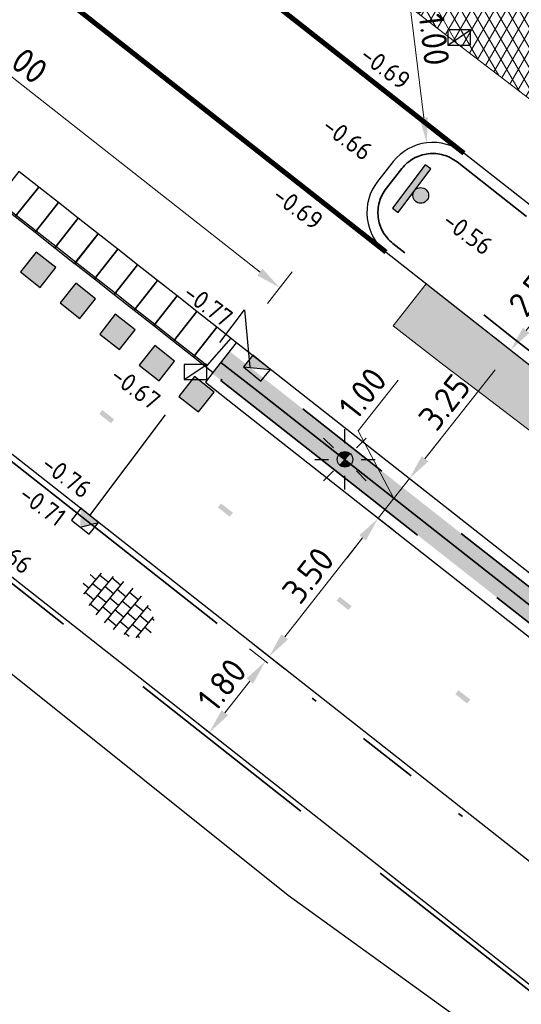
# Model space of a CAD drawing. Header units: metres. Extents: x -1 to 222837, y -2 to 853657.
# Tile 192 of 256: x 111319 to 111329, y 426518 to 426538. Entities that reach past the tile are written whole.
import ezdxf
from ezdxf.enums import TextEntityAlignment as Align

# ---------------------------------------------------------------- set-up
doc = ezdxf.new("R2010")
doc.units = ezdxf.units.M
doc.header["$XCLIPFRAME"] = 0
for name, pattern in [('1-1', [20, 10, -10]), ('RI-HWA_KOLKAANSLUITING', [4.3, 2.5, -1.8]), ('VH-AMSTELBAND', [30, 16, -4, 0, -2, 2, -2, 0, -4]), ('VH-OPSLUITBAND_100X200', [16, 8, -2, 4, -2]), ('VH-TROTTOIRBAND_130-150', [15, 5, -2, 2, -2, 2, -2])]:
    doc.linetypes.add(name, pattern=pattern)
for name, color, linetype in [('A-Maatvoering', 30, 'Continuous'), ('BORD-ZWART', 7, 'Continuous'), ('STEDIN BOVENGRONDS', 7, 'Continuous'), ('Verkeersbord', 7, 'Continuous'), ('X-REF', 7, 'Continuous')]:
    doc.layers.add(name, color=color, linetype=linetype)
for name, color, linetype, lineweight in [('A-TXT-T25', 7, 'Continuous', 25), ('B-ALG_BEstaand asfalt', 8, 'Continuous', 5), ('B-GRS-WERKGRENS', 4, 'WERKGRENS', 25), ('B-OI-RI-GWA_KOLK-S', 30, 'Continuous', 30), ('Inritband', 200, 'Continuous', 25), ('N-WE-GR-BOS-A', 42, 'Continuous', 18), ('N-WE-GR-HAAG-G', 90, 'GR-HAAG1', 35), ('N-WE-RI-HWA_KOLK-S', 150, 'Continuous', 25), ('N-WE-VH-KANTOPSLUITING_OPSLUITBAND_100X200-G VOETPAD', 150, 'VH-OPSLUITBAND_100X200', 35), ('N-WE-VH-KANTOPSLUITING_RWSBAND-G', 210, 'VH-TROTTOIRBAND_130-150', 35), ('N-WE-VH-KANTOPSLUITING_VOORKANT OB 100X200', 7, 'Continuous', 25), ('N-WE-VH-KANTOPSLUITING_VOORKANT RIJWIELPADBAND', 7, 'Continuous', 25), ('N-WE-VH-KANTOPSLUITING_VOORKANT RWS-BAND', 7, 'Continuous', 25), ('N-WE-VH-Trottoirband 150x170', 60, 'VH-AMSTELBAND', 35), ('N-WE-VH-VERHARDING_ASFALT-A', 252, 'Continuous', 18), ('N-WE-VH-VERHARDING_TEGEL-S', 7, 'Continuous', 25), ('N-WE-VW-MARKERING_DWARS-S', 7, 'Continuous', 25), ('N-WE-VW-MARKERING_LANGS-G', 7, 'Continuous', 35), ('SLD-n-wm_wegmarkering', 7, 'Continuous', 25), ('X-XX-AL-HOOGTELABEL-T25', 7, 'Continuous', 25)]:
    doc.layers.add(name, color=color, linetype=linetype, lineweight=lineweight)
doc.layers.add('N-WE-RI-HWA_KOLKAANSLUITING-G', color=7, linetype='RI-HWA_KOLKAANSLUITING', lineweight=25, true_color=0x0078f0)
doc.styles.add('NLCS-ISO', font='NLCS-ISO.ttf')
doc.styles.add('NLCS-ISO-ANNOTATIEF-T25', font='NLCS-ISO.ttf', dxfattribs={"height": 2.5})
doc.styles.add('NLCS-ISO-M1000-T25', font='NLCS-ISO.ttf')
doc.linetypes.add('GR-HAAG1', pattern='A,6,[176,NLCS.shx,S=0.125,R=0,X=0,Y=0],-2', length=8)
doc.linetypes.add('WERKGRENS', pattern='A,2.5,-1,[133,ltypeshp.shx,S=1,R=0,X=-1,Y=0],-1,2.5', length=7)
doc.dimstyles.new('NLCS-ANNOTATIEF-T25-PIJL', dxfattribs={"dimtxt": 2.5, "dimasz": 2.5, "dimexe": 2, "dimexo": 2, "dimgap": 0.7, "dimtad": 1, "dimzin": 0, "dimdsep": 46, "dimtxsty": 'NLCS-ISO-ANNOTATIEF-T25', "dimcen": 0, "dimdle": 2, "dimclrd": 256, "dimclre": 256, "dimclrt": 256, "dimadec": 5, "dimazin": 0, "dimtfac": 1, "dimtofl": 0, "dimtmove": 1, "dimatfit": 0, "dimfxl": 2, "dimfxlon": 1, "dimtfillclr": 254, "dimtolj": 1, "dimtzin": 0, "dimlwd": 18, "dimlwe": 18, "dimarcsym": 0})
picture_1 = doc.add_image_def('image1.ecw', size_in_pixel=(400001, 250001))
picture_2 = doc.add_image_def('image2.ecw', size_in_pixel=(120000, 80000))

# ---------------------------------------------------------------- blocks, each defined once
blk = doc.blocks.new('SVH-TEGEL_300X300_DUN_HALFST-SO')
for p, q in [((-1.5, -2.87), (-1.5, 2.87)), ((0, -2.97), (0, 2.97)), ((1.5, -2.87), (1.5, 2.87)), ((-4.89, 1.5), (-4.5, 1.5)), ((-4.5, -1.8), (-4.5, 1.8)), ((-3.7, 2.25), (-3, 2.25)), ((-3, -2.52), (-3, 2.52)), ((-3, 1.5), (-1.5, 1.5)), ((-1.5, 2.25), (0, 2.25)), ((0, 1.5), (1.5, 1.5)), ((1.5, 2.25), (3, 2.25)), ((3, -2.52), (3, 2.52)), ((3, 1.5), (4.5, 1.5)), ((4.5, -1.8), (4.5, 1.8)), ((-5.66, 0), (-4.5, 0)), ((-4.5, 0.75), (-3, 0.75)), ((-3, 0), (-1.5, 0)), ((-1.5, 0.75), (0, 0.75)), ((0, 0), (1.5, 0)), ((1.5, 0.75), (3, 0.75)), ((3, 0), (4.5, 0)), ((4.5, 0.75), (5.48, 0.75)), ((-4.5, -0.75), (-3, -0.75)), ((-1.5, -0.75), (0, -0.75)), ((1.5, -0.75), (3, -0.75)), ((4.5, -0.75), (5.48, -0.75)), ((-4.89, -1.5), (-4.5, -1.5)), ((-3.7, -2.25), (-3, -2.25)), ((-3, -1.5), (-1.5, -1.5)), ((-1.5, -2.25), (0, -2.25)), ((0, -1.5), (1.5, -1.5)), ((1.5, -2.25), (3, -2.25)), ((3, -1.5), (4.5, -1.5))]:
    blk.add_line(p, q)
at = {"style": 'NLCS-ISO'}
blk.add_attdef('FORMAAT', text='', height=1.8, dxfattribs=at).set_placement((-5.76, 0), align=Align.MIDDLE_RIGHT)
blk.add_attdef('KLEUR', text='', height=1.8, dxfattribs=at).set_placement((5.58, 0), align=Align.MIDDLE_LEFT)
at = {"style": 'NLCS-ISO', "flags": 1}
blk.add_attdef('FUNCTIE', text='', height=1.8, dxfattribs=at).set_placement((0.12, -3.58), align=Align.MIDDLE_CENTER)
blk = doc.blocks.new('wiu295a')
at = {"layer": 'BORD-ZWART'}
for points in [[(0.0229, 0), (0, 0), (0, -0.1796), (0.0229, -0.1796)], [(0.0229, -0.0898, 1), (0.0752, -0.0898, 1)]]:
    blk.add_hatch(color=256, dxfattribs=at).paths.add_polyline_path(points)
blk.add_lwpolyline([(0.0229, 0), (0, 0), (0, -0.1796), (0.0229, -0.1796)], close=True, dxfattribs=at)
blk.add_circle((0.049, -0.0898), 0.0261, dxfattribs=at)
blk = doc.blocks.new('inritband zijkant')
at = {"layer": 'Inritband', "flags": 128}
blk.add_lwpolyline([(0, 0.75), (0, 0), (0.5, 0), (0.5, 0.75)], close=True, dxfattribs=at)
blk.add_lwpolyline([(0.144, 0), (0.18, 0.72), (0.5, 0.72)], dxfattribs=at)
blk = doc.blocks.new('inritband tussenstuk')
at = {"layer": 'Inritband', "flags": 128}
blk.add_lwpolyline([(0, 0.75), (0, 0), (0.5, 0), (0.5, 0.75)], close=True, dxfattribs=at)
blk.add_lwpolyline([(0, 0.72), (0.5, 0.72)], dxfattribs=at)
blk = doc.blocks.new('N-SVW-MARKERING_DWARS_OVERSTEEK_BLOKSTREEP_050')
at = {"flags": 128}
blk.add_lwpolyline([(0, -0.25), (0.5, -0.25), (0.5, 0.25), (0, 0.25)], close=True, dxfattribs=at)
blk.add_solid([(0, 0.25), (0.5, 0.25), (0, -0.25), (0.5, -0.25)])
blk = doc.blocks.new('*D325')
at = {"layer": 'A-Maatvoering', "linetype": 'Continuous', "lineweight": 18, "transparency": 16777216}
for p, q in [((111328.879, 426531.13), (111328.565, 426531.377)), ((111327.178, 426528.969), (111328.57, 426530.737)), ((111326.869, 426528.576), (111326.555, 426528.824))]:
    blk.add_line(p, q, dxfattribs=at)
at = {"layer": 'A-Maatvoering', "transparency": 16777216}
for points in [[(111328.505, 426530.788), (111328.636, 426530.685), (111328.879, 426531.13)], [(111327.113, 426529.02), (111327.244, 426528.917), (111326.869, 426528.576)]]:
    blk.add_solid(points, dxfattribs=at)
at = {"layer": 'Defpoints', "color": 0, "transparency": 16777216}
for p in [(111328.879, 426531.13), (111328.879, 426531.13), (111326.869, 426528.576)]:
    blk.add_point(p, dxfattribs=at)
at = {"layer": 'A-Maatvoering', "transparency": 16777216, "insert": (111327.568, 426530.094), "char_height": 0.5, "attachment_point": 5, "rotation": 51.7861, "style": 'NLCS-ISO-ANNOTATIEF-T25'}
blk.add_mtext('\\A1;3.25', dxfattribs=at)
blk = doc.blocks.new('*D326')
at = {"layer": 'A-Maatvoering', "linetype": 'Continuous', "lineweight": 18, "transparency": 16777216}
for p, q in [((111330.569, 426532.981), (111330.112, 426533.341)), ((111329.189, 426531.522), (111330.117, 426532.701)), ((111329.023, 426531.017), (111328.565, 426531.377))]:
    blk.add_line(p, q, dxfattribs=at)
at = {"layer": 'A-Maatvoering', "transparency": 16777216}
for points in [[(111330.051, 426532.753), (111330.182, 426532.649), (111330.426, 426533.094)], [(111329.123, 426531.574), (111329.254, 426531.471), (111328.879, 426531.13)]]:
    blk.add_solid(points, dxfattribs=at)
at = {"layer": 'Defpoints', "color": 0, "transparency": 16777216}
for p in [(111330.426, 426533.094), (111330.884, 426532.733), (111329.337, 426530.769)]:
    blk.add_point(p, dxfattribs=at)
at = {"layer": 'A-Maatvoering', "transparency": 16777216, "insert": (111329.346, 426532.353), "char_height": 0.5, "attachment_point": 5, "rotation": 51.7861, "style": 'NLCS-ISO-ANNOTATIEF-T25'}
blk.add_mtext('\\A1;2.50', dxfattribs=at)
blk = doc.blocks.new('30')
at = {"layer": 'SLD-n-wm_wegmarkering'}
blk.add_solid([(-0.15, -0.05), (-0.15, 0.05), (0.15, -0.05), (0.15, 0.05)], dxfattribs=at)
blk = doc.blocks.new('*U338')
at = {"layer": 'SLD-n-wm_wegmarkering'}
blk.add_blockref('30', (0.15, 0), dxfattribs=at)
blk = doc.blocks.new('*U339')
at = {"layer": 'SLD-n-wm_wegmarkering', "color": 0, "linetype": 'ByBlock', "lineweight": -2, "transparency": 16777216, "rotation": 321.7860623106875}
for p in [(111320.742, 426529.9), (111323.099, 426528.044), (111325.456, 426526.189), (111327.813, 426524.333)]:
    blk.add_blockref('*U338', p, dxfattribs=at)
blk = doc.blocks.new('B-SRI-KOLK_TROTTOIR-SO')
at = {"color": 0}
blk.add_line((-1.125, 0), (1.125, 1.5), dxfattribs=at)
blk.add_3dface([(-1.125, 0), (1.125, 0), (1.125, 1.5), (-1.125, 1.5)], dxfattribs=at)
blk = doc.blocks.new('N-SRI-KOLK_TROTTOIR-SO')
blk.add_hatch(color=256).paths.add_polyline_path([(1.125, 1.5), (-1.125, 1.5), (-1.125, 0)])
blk.add_line((-1.125, 0), (1.125, 1.5))
at = {"flags": 128}
blk.add_lwpolyline([(-1.125, 0), (1.125, 0), (1.125, 1.5), (-1.125, 1.5)], close=True, dxfattribs=at)
blk = doc.blocks.new('TK in rijwielpadband')
at = {"layer": 'N-WE-RI-HWA_KOLK-S'}
blk.add_hatch(color=256, dxfattribs=at).paths.add_polyline_path([(2.25, 1.5), (0, 1.5), (1.125, 0)])
blk.add_line((1.125, 0), (2.25, 1.5), dxfattribs=at)
at = {"layer": 'N-WE-RI-HWA_KOLK-S', "flags": 128}
blk.add_lwpolyline([(0, 0), (2.25, 0), (2.25, 1.5), (0, 1.5)], close=True, dxfattribs=at)
blk = doc.blocks.new('*D483')
at = {"layer": 'A-Maatvoering', "linetype": 'Continuous', "lineweight": 18, "transparency": 16777216}
for p, q in [((111313.05, 426540.714), (111313.545, 426541.343)), ((111313.69, 426540.719), (111323.904, 426532.677)), ((111324.05, 426532.054), (111324.545, 426532.682))]:
    blk.add_line(p, q, dxfattribs=at)
at = {"layer": 'A-Maatvoering', "transparency": 16777216}
for points in [[(111313.742, 426540.785), (111313.639, 426540.654), (111313.297, 426541.029)], [(111323.956, 426532.743), (111323.853, 426532.612), (111324.297, 426532.368)]]:
    blk.add_solid(points, dxfattribs=at)
at = {"layer": 'Defpoints', "color": 0, "transparency": 16777216}
for p in [(111312.438, 426539.938), (111324.297, 426532.368), (111323.438, 426531.277)]:
    blk.add_point(p, dxfattribs=at)
at = {"layer": 'A-Maatvoering', "transparency": 16777216, "insert": (111319.039, 426537.005), "char_height": 0.5, "attachment_point": 5, "rotation": 321.7861, "style": 'NLCS-ISO-ANNOTATIEF-T25'}
blk.add_mtext('\\A1;14.00', dxfattribs=at)
blk = doc.blocks.new('*D562')
at = {"layer": 'A-Maatvoering', "linetype": 'Continuous', "lineweight": 18, "transparency": 16777216}
for p, q in [((111325.853, 426529.528), (111326.645, 426530.534)), ((111326.56, 426528.183), (111325.853, 426529.528)), ((111327.178, 426528.969), (111327.488, 426529.362)), ((111327.183, 426528.329), (111326.555, 426528.824)), ((111326.25, 426527.79), (111326.869, 426528.576)), ((111326.565, 426527.543), (111325.936, 426528.038)), ((111325.941, 426527.398), (111325.632, 426527.005))]:
    blk.add_line(p, q, dxfattribs=at)
at = {"layer": 'A-Maatvoering', "transparency": 16777216}
for points in [[(111327.113, 426529.02), (111327.244, 426528.917), (111326.869, 426528.576)], [(111325.876, 426527.449), (111326.006, 426527.346), (111326.25, 426527.79)]]:
    blk.add_solid(points, dxfattribs=at)
at = {"layer": 'Defpoints', "color": 0, "transparency": 16777216}
for p in [(111326.869, 426528.576), (111327.551, 426528.039), (111326.933, 426527.253)]:
    blk.add_point(p, dxfattribs=at)
at = {"layer": 'A-Maatvoering', "transparency": 16777216, "insert": (111325.942, 426530.272), "char_height": 0.5, "attachment_point": 5, "rotation": 51.7861, "style": 'NLCS-ISO-ANNOTATIEF-T25'}
blk.add_mtext('\\A1;1.00', dxfattribs=at)
blk = doc.blocks.new('*D563')
at = {"layer": 'A-Maatvoering', "linetype": 'Continuous', "lineweight": 18, "transparency": 16777216}
for p, q in [((111326.565, 426527.543), (111325.936, 426528.038)), ((111325.941, 426527.398), (111324.395, 426525.433)), ((111324.399, 426524.793), (111323.771, 426525.288))]:
    blk.add_line(p, q, dxfattribs=at)
at = {"layer": 'A-Maatvoering', "transparency": 16777216}
for points in [[(111325.876, 426527.449), (111326.006, 426527.346), (111326.25, 426527.79)], [(111324.329, 426525.485), (111324.46, 426525.382), (111324.085, 426525.04)]]:
    blk.add_solid(points, dxfattribs=at)
at = {"layer": 'Defpoints', "color": 0, "transparency": 16777216}
for p in [(111327.552, 426526.765), (111324.085, 426525.04), (111325.387, 426524.015)]:
    blk.add_point(p, dxfattribs=at)
at = {"layer": 'A-Maatvoering', "transparency": 16777216, "insert": (111324.861, 426526.657), "char_height": 0.5, "attachment_point": 5, "rotation": 51.7861, "style": 'NLCS-ISO-ANNOTATIEF-T25'}
blk.add_mtext('\\A1;3.50', dxfattribs=at)
blk = doc.blocks.new('*D564')
at = {"layer": 'A-Maatvoering', "linetype": 'Continuous', "lineweight": 18, "transparency": 16777216}
for p, q in [((111324.058, 426524.909), (111323.697, 426525.194)), ((111323.702, 426524.553), (111323.207, 426523.925)), ((111322.944, 426523.495), (111322.583, 426523.779))]:
    blk.add_line(p, q, dxfattribs=at)
at = {"layer": 'A-Maatvoering', "transparency": 16777216}
for points in [[(111323.636, 426524.605), (111323.767, 426524.502), (111324.011, 426524.946)], [(111323.141, 426523.976), (111323.272, 426523.873), (111322.898, 426523.532)]]:
    blk.add_solid(points, dxfattribs=at)
at = {"layer": 'Defpoints', "color": 0, "transparency": 16777216}
for p in [(111324.372, 426524.662), (111322.898, 426523.532), (111323.259, 426523.248)]:
    blk.add_point(p, dxfattribs=at)
at = {"layer": 'A-Maatvoering', "transparency": 16777216, "insert": (111323.148, 426524.48), "char_height": 0.5, "attachment_point": 5, "rotation": 51.7861, "style": 'NLCS-ISO-ANNOTATIEF-T25'}
blk.add_mtext('\\A1;1.80', dxfattribs=at)
blk = doc.blocks.new('*D1826')
at = {"layer": 'A-TXT-T25', "linetype": 'Continuous', "lineweight": 18, "transparency": 16777216}
blk.add_line((111326.849, 426538.283), (111327.155, 426535.744), dxfattribs=at)
at = {"layer": 'A-TXT-T25', "transparency": 16777216}
blk.add_solid([(111327.238, 426535.754), (111327.072, 426535.734), (111327.215, 426535.248)], dxfattribs=at)
at = {"layer": 'Defpoints', "color": 0, "transparency": 16777216}
for p in [(111327.215, 426535.248), (111327.335, 426534.255)]:
    blk.add_point(p, dxfattribs=at)
at = {"layer": 'A-TXT-T25', "transparency": 16777216, "insert": (111327.337, 426537.496), "char_height": 0.5, "attachment_point": 5, "rotation": 276.8749, "style": 'NLCS-ISO-ANNOTATIEF-T25'}
blk.add_mtext('\\A1;R1.00', dxfattribs=at)
blk = doc.blocks.new('Lichtmast hergebruik')
h = blk.add_hatch(color=256)
h.dxf.hatch_style = 1
h.paths.add_polyline_path([(-0.583, 0.503), (0, 0), (0.503, 0.583, 0.414214)])
h = blk.add_hatch(color=256)
h.dxf.hatch_style = 1
h.paths.add_polyline_path([(0.583, -0.503), (0, 0), (-0.503, -0.583, 0.414214)])
for p, q in [((0, 1.625), (0, 3)), ((-2.121, 2.121), (-1.149, 1.149)), ((1.149, 1.149), (2.121, 2.121)), ((-3, 0), (-1.625, 0)), ((1.625, 0), (3, 0)), ((-2.121, -2.121), (-1.149, -1.149)), ((0, -3), (0, -1.625)), ((1.149, -1.149), (2.121, -2.121))]:
    blk.add_line(p, q)
at = {"flags": 128}
for points in [[(-0.583, 0.503), (0.583, -0.503)], [(-0.503, -0.583), (0.503, 0.583)]]:
    blk.add_lwpolyline(points, dxfattribs=at)
blk.add_circle((0, 0), 0.77)
at = {"style": 'NLCS-ISO'}
blk.add_attdef('TYPE', text='', height=1.8, dxfattribs=at).set_placement((0, 3), align=Align.BOTTOM_CENTER)

msp = doc.modelspace()

# ---------------------------------------------------------------- hatches: boundary and pattern name
at = {"layer": 'N-WE-GR-BOS-A', "transparency": 33554559}
h = msp.add_hatch(dxfattribs=at)
h.set_pattern_fill('AGR-BOSPLANTSOEN', color=102, scale=0.2, style=0, pattern_type=2)
h.set_pattern_definition([(0, (-0.75, 0), (0.2, 0.2), [0.24, -0.16]), (90, (-0.63, -0.08), (-0.8, 5e-17), [0.16, -0.24]), (90, (-0.43, 0.12), (-0.8, 5e-17), [0.16, -0.24]), (90, (-0.23, -0.04), (-0.8, 5e-17), [0.08, -0.32]), (90, (-0.03, 0.16), (-0.8, 5e-17), [0.08, -0.32])])
h.paths.add_polyline_path([(111360.267, 426496.917), (111359.9163, 426497.5913), (111359.7179, 426498.3249), (111359.681, 426499.084), (111359.8049, 426499.8252), (111360.0828, 426500.5234), (111360.5135, 426501.1641), (111360.698, 426500.97), (111360.9151, 426500.7252), (111361.1248, 426500.4742), (111361.327, 426500.217), (111361.8006, 426499.5457), (111362.223, 426498.841), (111362.592, 426498.107), (111362.8551, 426497.5042), (111363.0978, 426496.893), (111363.32, 426496.274), (111363.4255, 426495.9551), (111363.5255, 426495.6344), (111363.6141, 426495.3322), (111362.085, 426495.697), (111361.3975, 426495.9724), (111360.7825, 426496.3852)])
edge = h.paths.add_edge_path()
edge.add_line((111339.4234, 426517.4515), (111340.515, 426516.623))
edge.add_line((111340.515, 426516.623), (111347.326, 426511.477))
edge.add_line((111347.326, 426511.477), (111354.468, 426506.117))
edge.add_line((111354.468, 426506.117), (111355.288, 426505.488))
edge.add_line((111355.288, 426505.488), (111355.3164, 426505.4647))
edge.add_line((111355.3164, 426505.4647), (111354.048, 426503.079))
edge.add_line((111354.048, 426503.079), (111353.0884, 426501.2955))
edge.add_line((111353.0884, 426501.2955), (111356.1333, 426497.6666))
edge.add_arc((111363.6254, 426503.9529), 9.78, 219.99877, 244.02503)
edge.add_arc((111375.0128, 426527.3265), 35.78, 244.02503, 251.72382)
edge.add_arc((111351.9416, 426493.4723), 11.8513, 359.41541, 411.70549)
edge.add_line((111359.2859, 426502.7737), (111336.0496, 426521.068))
edge.add_line((111336.0496, 426521.068), (111324.097, 426530.4784))
edge.add_line((111324.097, 426530.4784), (111323.3021, 426531.1043))
edge.add_line((111323.3021, 426531.1043), (111322.9557, 426530.6643))
edge.add_line((111322.9557, 426530.6643), (111323.7506, 426530.0385))
edge.add_line((111323.7506, 426530.0385), (111337.0876, 426519.538))
edge.add_arc((111321.4865, 426499.7225), 25.22, 44.66613, 51.78606, ccw=False)
at = {"layer": 'N-WE-VH-VERHARDING_ASFALT-A', "transparency": 33554559}
h = msp.add_hatch(dxfattribs=at)
h.set_pattern_fill('AVH-ASFALT', color=256, style=0, pattern_type=2)
h.set_pattern_definition([(60, (107770.70876, 433861.11063), (-0.173205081, 0.1), []), (120, (107770.70876, 433861.11063), (-0.173205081, -0.1), [])])
edge = h.paths.add_edge_path()
edge.add_line((111324.3521, 426542.0123), (111322.9068, 426543.1502))
edge.add_line((111322.9068, 426543.1502), (111310.2878, 426553.0853))
edge.add_line((111310.2878, 426553.0853), (111309.5174, 426553.6919))
edge.add_line((111309.5174, 426553.6919), (111308.7214, 426552.6412))
edge.add_line((111308.7214, 426552.6412), (111308.6689, 426552.5718))
edge.add_line((111308.6689, 426552.5718), (111308.629, 426552.519))
edge.add_line((111308.629, 426552.519), (111308.5964, 426552.4634))
edge.add_line((111308.5964, 426552.4634), (111308.4519, 426552.2796))
edge.add_line((111308.4519, 426552.2796), (111308.676, 426552.111))
edge.add_line((111308.676, 426552.111), (111313.435, 426548.411))
edge.add_line((111313.435, 426548.411), (111321.725, 426541.944))
edge.add_line((111321.725, 426541.944), (111328.03, 426537.053))
edge.add_line((111328.03, 426537.053), (111331.607, 426534.323))
edge.add_line((111331.607, 426534.323), (111334.748, 426531.913))
edge.add_line((111334.748, 426531.913), (111339.945, 426528.001))
edge.add_line((111339.945, 426528.001), (111346.436, 426523.322))
edge.add_line((111346.436, 426523.322), (111352.959, 426518.66))
edge.add_line((111352.959, 426518.66), (111355.8805, 426516.559))
edge.add_line((111355.8805, 426516.559), (111358.3241, 426514.6292))
edge.add_line((111358.3241, 426514.6292), (111360.4401, 426513.1251))
edge.add_line((111360.4401, 426513.1251), (111363.0544, 426511.5307))
edge.add_line((111363.0544, 426511.5307), (111364.5367, 426510.7298))
edge.add_line((111364.5367, 426510.7298), (111366.076, 426510.045))
edge.add_line((111366.076, 426510.045), (111367.8349, 426509.4273))
edge.add_line((111367.8349, 426509.4273), (111369.6399, 426508.9612))
edge.add_line((111369.6399, 426508.9612), (111369.964, 426508.89))
edge.add_line((111369.964, 426508.89), (111371.9185, 426508.6085))
edge.add_line((111371.9185, 426508.6085), (111373.8923, 426508.5499))
edge.add_line((111373.8923, 426508.5499), (111375.86, 426508.715))
edge.add_line((111375.86, 426508.715), (111377.4798, 426509.0405))
edge.add_line((111377.4798, 426509.0405), (111378.1625, 426509.2465))
edge.add_line((111378.1625, 426509.2465), (111379.0933, 426509.4576))
edge.add_line((111379.0933, 426509.4576), (111380.6089, 426509.9349))
edge.add_line((111380.6089, 426509.9349), (111381.4967, 426510.297))
edge.add_line((111381.4967, 426510.297), (111382.4864, 426510.7797))
edge.add_line((111382.4864, 426510.7797), (111384.1181, 426511.7707))
edge.add_line((111384.1181, 426511.7707), (111383.9658, 426512.2879))
edge.add_arc((111375.2015, 426524.4611), 15, 298.03415, 305.7529, ccw=False)
edge.add_arc((111375.2015, 426524.4611), 15, 272.52427, 298.03415, ccw=False)
edge.add_arc((111374.717, 426535.4504), 26, 231.78606, 272.52427, ccw=False)
edge.add_line((111358.6334, 426515.022), (111324.3521, 426542.0123))
h = msp.add_hatch(dxfattribs=at)
h.set_pattern_fill('AVH-ASFALT_LAAG2-D', color=256, scale=20, style=0, pattern_type=2)
h.set_pattern_definition([(45, (107770.70876, 433861.11063), (-0.282842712, 0.282842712), []), (45, (107770.94876, 433861.11063), (-0.282842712, 0.282842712), [0.2, -0.1])])
h.paths.add_polyline_path([(111362.7936, 426504.5601, 0.0776801), (111363.2354, 426504.4206), (111364.3532, 426503.8722), (111365.0337, 426505.7429), (111364.5708, 426505.9327), (111364.3722, 426505.4924, -0.425106), (111363.0159, 426505.0079, -0.0515843), (111358.1459, 426508.0876), (111328.7639, 426531.2206), (111327.2059, 426532.4471), (111326.5504, 426531.6145), (111327.524, 426530.848), (111328.373, 426530.209), (111331.516, 426527.802), (111336.324, 426524.133), (111342.485, 426519.448), (111349.327, 426514.294), (111351.7632, 426512.4764), (111357.8366, 426507.6948, 0.0515843)])

# ---------------------------------------------------------------- linework, layer by layer
at = {"layer": 'B-ALG_BEstaand asfalt', "flags": 128}
msp.add_lwpolyline([(111309.5167, 426553.6924), (111308.629, 426552.519), (111308.4519, 426552.2796), (111308.676, 426552.111), (111313.435, 426548.411), (111321.725, 426541.944), (111328.03, 426537.053), (111331.607, 426534.323), (111334.748, 426531.913), (111339.945, 426528.001)], dxfattribs=at)
at = {"layer": 'B-ALG_BEstaand asfalt'}
msp.add_lwpolyline([(111364.5708, 426505.9327), (111365.0337, 426505.7429), (111364.3532, 426503.8722), (111363.2354, 426504.4206, -0.0776801), (111362.7936, 426504.5601, -0.0515843), (111357.8366, 426507.6948), (111351.7632, 426512.4764), (111349.327, 426514.294), (111342.485, 426519.448), (111336.324, 426524.133), (111331.516, 426527.802), (111328.373, 426530.209), (111327.524, 426530.848), (111326.5504, 426531.6145), (111327.2059, 426532.4471)], format="xyb", dxfattribs=at)
at = {"layer": 'B-GRS-WERKGRENS', "flags": 128}
msp.add_lwpolyline([(110696.0424, 426984.6552), (110683.8611, 426993.0575), (110681.5434, 426989.648), (110647.8047, 426943.6556), (110640.0829, 426933.4366), (110631.1128, 426920.9005, 0.1052077), (110625.3199, 426903.2705), (110623.1195, 426903.1135), (110622.8302, 426899.1404), (110622.8257, 426889.069), (110624.314, 426881.9131), (110619.9478, 426879.8593), (110610.3848, 426873.2075), (110605.3942, 426863.2003), (110609.4478, 426861.4866), (110615.1856, 426858.5041), (110624.3283, 426850.7908), (110624.9802, 426851.6022), (110633.8741, 426844.4563), (110643.0504, 426836.1435), (110655.3674, 426823.3669), (110656.8702, 426821.845), (110655.5569, 426820.1319), (110651.9971, 426815.8251), (110661.0857, 426808.031), (110673.7143, 426797.8916), (110678.9933, 426800.935), (110682.0087, 426797.6368), (110681.3441, 426795.8887), (110682.3406, 426793.9995), (110688.6092, 426792.8127), (110694.4162, 426788.3905), (110707.3498, 426779.7534), (110715.9972, 426773.9651), (110732.7151, 426767.339), (110745.7247, 426763.2028), (110771.1914, 426758.373, 0.0609615), (110771.6742, 426758.3185), (110776.6174, 426758.3652, 0.2032449), (110778.0492, 426758.9882), (110779.3918, 426760.4028), (110780.9873, 426760.4434), (110817.1705, 426756.6066), (110816.6589, 426751.3461), (110815.9469, 426746.519), (110856.8361, 426742.5539), (110868.464, 426743.0015), (110903.6966, 426739.1644), (110904.3848, 426743.7349), (110908.755, 426743.0671), (110933.5332, 426740.8075), (110948.0408, 426738.8473), (110947.4256, 426740.8728), (110946.1413, 426744.2355), (110945.7955, 426745.6803), (110945.6322, 426748.1471), (110946.284, 426749.2657), (110950.55, 426751.1074), (110955.1425, 426754.8833), (110957.03, 426770.6443, -0.1858071), (110962.3439, 426783.753), (110989.6664, 426800.1273), (111094.2752, 426788.8928), (111096.9393, 426786.2536), (111113.387, 426770.3931), (111118.0944, 426765.9923), (111122.4936, 426760.6996), (111125.9314, 426762.8446), (111132.5526, 426748.3003), (111130.756, 426746.1019), (111135.8274, 426730.5828), (111138.6736, 426726.3465), (111145.5036, 426725.3036), (111154.9471, 426706.8249), (111165.7603, 426690.152), (111168.851, 426684.8194, -0.4623624), (111168.5963, 426684.1014), (111167.0071, 426683.4965, 0.420484), (111166.7216, 426682.8413), (111168.1987, 426679.1971, 0.4081062), (111168.8402, 426678.9177), (111171.0563, 426679.7624, -0.3865109), (111171.6824, 426679.5171), (111181.5181, 426659.6501, -0.0508334), (111182.4436, 426652.4704), (111182.0314, 426643.923, 0.1424738), (111183.8712, 426635.0932), (111183.4465, 426634.9245, 0.4355486), (111183.181, 426634.2421), (111186.4656, 426627.4501, 0.391009), (111187.0968, 426627.2017), (111187.7695, 426627.4631, -0.6217047), (111188.6778, 426626.8695), (111191.3536, 426623.2086), (111193.4941, 426621.7053, 0.0312453), (111201.9852, 426616.7325), (111203.0999, 426614.7511), (111204.682, 426609.1244), (111214.9386, 426601.3343), (111217.1204, 426598.7395), (111225.8995, 426589.0359), (111234.1322, 426582.7269), (111239.4891, 426579.6722), (111245.6835, 426577.3486), (111253.4749, 426571.9169), (111263.6, 426564.0526), (111282.5854, 426548.9024), (111301.6692, 426532.7467, 0.3053725), (111302.2245, 426532.6856), (111306.0353, 426534.6841, -0.2980823), (111306.5802, 426534.6315), (111324.4609, 426520.2968), (111328.5947, 426517.3176), (111334.5617, 426512.1897), (111347.6676, 426496.9046), (111348.8032, 426495.5161), (111350.8304, 426490.6816), (111350.3674, 426489.5288), (111350.1567, 426488.113), (111358.3017, 426484.7489), (111354.8474, 426480.6644), (111368.3123, 426468.1831), (111377.3553, 426476.996, 0.1363374), (111383.9435, 426482.7516), (111385.2075, 426486.335, 0.1290898), (111392.5323, 426491.085), (111402.9598, 426500.6813), (111414.8163, 426512.1936), (111417.8476, 426515.9853), (111419.2589, 426514.9338), (111421.3759, 426518.0123), (111420.2224, 426518.9196), (111422.81, 426522.1924), (111426.863, 426530.0682, 0.0350706), (111434.8335, 426544.8206), (111439.2413, 426554.0134, -0.0523081), (111448.8827, 426568.1194, -0.040521), (111456.7487, 426576.4924, -0.0466952), (111473.4248, 426590.6198), (111485.5951, 426597.7662, -0.0126767), (111492.9285, 426600.958), (111508.0649, 426606.5204, 0.4105065), (111508.3639, 426607.1562), (111505.5678, 426615.0734, 0.4168207), (111504.9257, 426615.3769, 0.0905865), (111453.5553, 426585.3427, 0.0753554), (111438.7111, 426569.8858), (111431.5958, 426575.2906), (111449.9864, 426597.6332, -0.0167918), (111466.0879, 426610.5482, -0.0557367), (111491.1449, 426625.909), (111496.7623, 426628.282), (111500.0134, 426627.408), (111496.8382, 426635.2441, 0.4365131), (111496.1526, 426635.5043), (111483.8851, 426629.4186), (111469.1011, 426620.6492), (111459.7603, 426613.6987), (111449.6345, 426605.6254), (111441.1156, 426596.9369), (111429.1984, 426582.1603), (111431.0516, 426580.4575), (111406.3855, 426549.5491), (111397.0353, 426537.6586), (111395.2825, 426538.9636), (111392.9955, 426535.9501), (111394.7182, 426534.652), (111385.0563, 426522.0908), (111383.9989, 426523.6376), (111382.3412, 426528.1461), (111377.4375, 426522.2271), (111374.2352, 426518.6692), (111371.5931, 426517.349), (111368.7588, 426516.8835, -0.1652702), (111368.4414, 426516.9363), (111351.2649, 426526.1508), (111324.3951, 426546.666, -0.3657024), (111324.2558, 426547.2959), (111327.3573, 426553.7283), (111318.6307, 426557.5297), (111316.993, 426553.8053, -0.292044), (111316.5453, 426553.5067), (111315.0912, 426553.4777, -0.1776704), (111314.7655, 426553.5899), (111310.1408, 426557.3558), (111311.2887, 426558.5858), (111304.2587, 426562.7405), (111301.5045, 426560.4492), (111295.9509, 426564.4743), (111281.0543, 426575.6912), (111258.9288, 426592.957), (111249.3591, 426601.8548, -0.343865), (111248.8513, 426603.8594), (111251.0811, 426609.1697), (111244.5637, 426612.1342), (111243.3013, 426609.3809, -0.38751), (111240.247, 426608.7097), (111235.9586, 426611.3734), (111222.8523, 426621.7349, -0.1019607), (111210.3565, 426637.5663), (111200.0165, 426658.1073), (111201.4139, 426658.6408), (111199.3001, 426663.2598), (111197.9906, 426662.7333), (111191.4076, 426676.6319), (111174.4849, 426716.3816), (111175.4097, 426716.7231), (111171.0205, 426729.4174), (111175.0412, 426731.185), (111170.1325, 426742.3426), (111166.2238, 426740.4392, -0.410464), (111165.5682, 426740.6918), (111138.6135, 426800.3934), (111133.3697, 426808.996), (111125.2446, 426812.7715), (111122.0804, 426814.7113), (111120.4075, 426811.7274), (111112.4651, 426815.0539), (111113.977, 426818.0228), (111102.5934, 426823.5257), (111102.2145, 426825.6444), (111101.5386, 426826.104), (111098.4509, 426820.0386), (111098.1228, 426816.7559, -0.4783147), (111097.1304, 426815.9869), (111079.7528, 426814.8965), (111037.4827, 426818.9619), (111036.1483, 426820.676), (111025.3219, 426821.8651, -0.5882687), (111024.7204, 426822.5699), (111025.1154, 426826.7463), (111011.1397, 426828.3732), (111010.5098, 426823.377), (110975.0569, 426827.1641, -0.4227405), (110973.7842, 426826.145), (110972.2564, 426826.4378), (110959.5596, 426833.3734), (110958.1603, 426830.409), (110957.3954, 426829.099), (110954.2397, 426830.6759, 0.4177603), (110954.0263, 426831.7812), (110953.0451, 426832.2923), (110947.7288, 426821.8867, 0.3948319), (110948.0794, 426820.5624), (110946.5009, 426817.2404, 0.3462481), (110946.8876, 426815.8708), (110948.0794, 426815.2823), (110932.6313, 426785.3128), (110928.0532, 426787.6811), (110926.0816, 426783.9946), (110917.98, 426788.1352), (110915.9109, 426784.42), (110924.7467, 426780.0296), (110923.0733, 426776.8554, -0.3567778), (110920.2972, 426775.4672), (110916.1875, 426776.0072), (110915.9141, 426771.5714), (110913.7365, 426768.8555), (110905.8767, 426769.8295), (110900.4014, 426769.4949), (110863.1263, 426773.5086), (110863.2476, 426775.3474), (110848.047, 426776.8987), (110848.3121, 426779.5808), (110834.4844, 426781.2506), (110832.1514, 426778.2107), (110815.8574, 426780.0038), (110815.8584, 426779.1503), (110801.2397, 426780.3392), (110782.6093, 426782.222), (110759.4143, 426784.7077), (110754.5988, 426785.9779), (110742.745, 426787.1149, -0.0827147), (110722.469, 426795.3305), (110715.9744, 426799.6762), (110697.6211, 426814.5447), (110698.7305, 426815.8539), (110693.1992, 426820.2996), (110694.4011, 426821.1956), (110690.4312, 426824.4068), (110689.2759, 426823.1938), (110680.9801, 426829.6825), (110667.8024, 426840.4947), (110648.298, 426856.8491), (110644.9707, 426860.4465), (110640.9767, 426865.7977, -0.1510224), (110633.0251, 426899.4367), (110633.3008, 426902.589), (110632.0835, 426902.7381, -0.0338708), (110634.6762, 426913.6872, -0.0642324), (110643.7421, 426928.4733), (110681.0035, 426978.4881), (110692.6868, 426980.9045)], format="xyb", close=True, dxfattribs=at)
at = {"layer": 'N-WE-GR-HAAG-G', "flags": 128}
msp.add_lwpolyline([(111346.8491, 426512.209), (111323.9238, 426530.2585), (111323.1289, 426530.8843)], dxfattribs=at)
at = {"layer": 'N-WE-RI-HWA_KOLKAANSLUITING-G', "flags": 128}
msp.add_lwpolyline([(111320.5228, 426527.8451), (111323.5984, 426531.9292), (111323.6996, 426530.7914)], dxfattribs=at)
at = {"layer": 'N-WE-VH-KANTOPSLUITING_OPSLUITBAND_100X200-G VOETPAD', "flags": 128}
msp.add_lwpolyline([(111188.4312, 426629.1074), (111188.4312, 426629.1074, 0.1422239), (111194.1165, 426622.5826), (111204.8439, 426615.6842, -0.0632586), (111207.6401, 426613.3393), (111208.1672, 426612.7697, 0.0424097), (111216.5129, 426605.2046), (111219.8213, 426602.6811), (111221.3505, 426601.5148), (111221.6437, 426601.2912, -0.049389), (111228.0558, 426595.3141), (111228.7077, 426594.5735, 0.0990195), (111240.2531, 426585.7674), (111241.1397, 426585.3345, -0.0478879), (111248.3872, 426580.8919, -0.0014975), (111248.5996, 426580.731), (111250.6097, 426579.1977), (111250.7406, 426579.0979), (111251.2649, 426578.698), (111293.4173, 426546.5469), (111296.1802, 426544.4396), (111296.5217, 426544.1707), (111311.9541, 426532.0205), (111315.8559, 426528.9486), (111333.5368, 426515.0281, -0.0514772), (111336.4093, 426512.2437), (111351.7362, 426493.9771, 0.0257042), (111352.8226, 426492.8097), (111352.1266, 426489.7951), (111351.9244, 426488.7909)], format="xyb", dxfattribs=at)
at = {"layer": 'N-WE-VH-KANTOPSLUITING_RWSBAND-G', "flags": 128}
msp.add_lwpolyline([(111328.8999, 426531.3934), (111358.282, 426508.2605, 0.0515843), (111363.1138, 426505.205, 0.425106), (111364.1716, 426505.5829), (111364.3774, 426506.039, 0.4032011), (111364.0137, 426507.0581, -0.051409), (111359.5563, 426509.879), (111330.1743, 426533.012), (111327.8171, 426534.8678, 0.4142136), (111326.7218, 426534.7374), (111326.4125, 426534.3446, 0.4142136), (111326.5428, 426533.2492)], format="xyb", close=True, dxfattribs=at)
for points in [[(111363.7636, 426494.1166, 0.216543), (111359.2859, 426502.7737), (111324.097, 426530.4784), (111323.3021, 426531.1043)], [(111323.1471, 426530.5518), (111323.1286, 426530.5282), (111323.6847, 426530.0904), (111337.0876, 426519.538, -0.0514772), (111340.8065, 426515.9332), (111356.1333, 426497.6666, 0.1052201), (111359.342, 426495.1608, 0.0334973), (111363.7777, 426493.3562, 0.0334973)]]:
    msp.add_lwpolyline(points, format="xyb", dxfattribs=at)
at = {"layer": 'N-WE-VH-KANTOPSLUITING_VOORKANT OB 100X200', "flags": 128}
msp.add_lwpolyline([(111228.7828, 426594.6395, 0.0990195), (111240.297, 426585.8573), (111241.1836, 426585.4244, -0.0478879), (111248.4474, 426580.9718, -0.0014975), (111248.6602, 426580.8105), (111250.6704, 426579.2773), (111250.8013, 426579.1774), (111251.2532, 426578.8327), (111293.478, 426546.6264), (111296.2414, 426544.5186), (111296.5836, 426544.2492), (111312.016, 426532.0991), (111315.9177, 426529.0271), (111333.5987, 426515.1066, -0.0514772), (111336.4859, 426512.308), (111351.8128, 426494.0414, 0.026619), (111352.9327, 426492.8424)], format="xyb", dxfattribs=at)
at = {"layer": 'N-WE-VH-KANTOPSLUITING_VOORKANT RIJWIELPADBAND', "flags": 128}
msp.add_lwpolyline([(111301.2859, 426542.9907), (111313.2037, 426533.6076), (111317.1054, 426530.5357), (111334.7864, 426516.6152, -0.0514772), (111337.9568, 426513.5421), (111353.2836, 426495.2755)], format="xyb", dxfattribs=at)
at = {"layer": 'N-WE-VH-KANTOPSLUITING_VOORKANT RWS-BAND', "flags": 128}
msp.add_lwpolyline([(111328.7639, 426531.2206), (111358.1459, 426508.0876, 0.0515843), (111363.0159, 426505.0079, 0.425106), (111364.3722, 426505.4924), (111364.5779, 426505.9485, 0.4032011), (111364.1117, 426507.2551, -0.051409), (111359.6924, 426510.0519), (111330.3104, 426533.1848), (111327.9532, 426535.0406, 0.4142136), (111326.5489, 426534.8735), (111326.2396, 426534.4807, 0.4142136), (111326.4067, 426533.0764)], format="xyb", close=True, dxfattribs=at)
for points in [[(111363.9837, 426494.119, 0.2167355), (111359.422, 426502.9465), (111324.2331, 426530.6513), (111323.4382, 426531.2771)], [(111322.9743, 426530.6879), (111322.8196, 426530.4914), (111323.5486, 426529.9175), (111336.9515, 426519.3652, -0.0514772), (111340.638, 426515.7918), (111355.9648, 426497.5252, 0.1052201), (111359.2456, 426494.963, 0.0339635), (111363.7723, 426493.1264, 0.0339635)]]:
    msp.add_lwpolyline(points, format="xyb", dxfattribs=at)
at = {"layer": 'N-WE-VH-Trottoirband 150x170', "ltscale": 0.6, "flags": 128}
msp.add_lwpolyline([(111301.2117, 426542.8964), (111312.7232, 426533.8332), (111317.4375, 426530.1216), (111334.7122, 426516.5209, -0.0514772), (111337.8648, 426513.4649), (111353.1917, 426495.1983)], format="xyb", dxfattribs=at)
at = {"layer": 'N-WE-VW-MARKERING_LANGS-G', "linetype": '1-1', "ltscale": 0.5, "const_width": 0.1, "flags": 128}
for points in [[(111327.9532, 426535.0406), (111308.0522, 426550.709)], [(111306.5057, 426548.7447), (111326.4067, 426533.0764)]]:
    msp.add_lwpolyline(points, dxfattribs=at)

# ---------------------------------------------------------------- block references
at = {"layer": 'B-OI-RI-GWA_KOLK-S', "xscale": 0.1999999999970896, "yscale": 0.1999999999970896, "zscale": 0.1999999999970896}
for p in [(111327.858, 426537.19, -0.817), (111327.858, 426537.19, -0.817), (111322.626, 426530.544, -0.813), (111322.626, 426530.544, -0.813)]:
    msp.add_blockref('B-SRI-KOLK_TROTTOIR-SO', p, dxfattribs=at)
at = {"layer": 'Inritband', "rotation": 141.7860625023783}
for name, p in [('inritband tussenstuk', (111319.5097, 426534.3701)), ('inritband tussenstuk', (111319.9025, 426534.0608)), ('inritband tussenstuk', (111320.2954, 426533.7515)), ('inritband tussenstuk', (111320.6882, 426533.4422)), ('inritband tussenstuk', (111321.0811, 426533.1329)), ('inritband tussenstuk', (111321.4739, 426532.8236)), ('inritband tussenstuk', (111321.8668, 426532.5143)), ('inritband tussenstuk', (111322.2596, 426532.205)), ('inritband tussenstuk', (111322.6525, 426531.8957)), ('inritband tussenstuk', (111323.0454, 426531.5864)), ('inritband zijkant', (111323.4382, 426531.2771))]:
    msp.add_blockref(name, p, dxfattribs=at)
at = {"layer": 'N-WE-RI-HWA_KOLK-S', "xscale": 0.1999999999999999, "yscale": 0.1999999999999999, "zscale": 0.1999999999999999, "rotation": 320.868109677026}
msp.add_blockref('N-SRI-KOLK_TROTTOIR-SO', (111323.7474, 426530.652), dxfattribs=at)
at = {"layer": 'N-WE-RI-HWA_KOLK-S', "color": 1, "xscale": 0.2, "yscale": 0.2, "zscale": 0.2, "rotation": 321.1573013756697}
msp.add_blockref('TK in rijwielpadband', (111320.1594, 426527.7526), dxfattribs=at)
at = {"layer": 'N-WE-VH-VERHARDING_TEGEL-S', "xscale": 0.15, "yscale": 0.15, "zscale": 0.15, "rotation": 140.1591937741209}
msp.add_blockref('SVH-TEGEL_300X300_DUN_HALFST-SO', (111321.0938, 426526.0552), dxfattribs=at)
at = {"layer": 'N-WE-VW-MARKERING_DWARS-S', "rotation": 141.7860625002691}
for p in [(111319.697, 426532.5721), (111320.4827, 426531.9535), (111321.2684, 426531.3349), (111322.0541, 426530.7163), (111322.8398, 426530.0977)]:
    msp.add_blockref('N-SVW-MARKERING_DWARS_OVERSTEEK_BLOKSTREEP_050', p, dxfattribs=at)
at = {"layer": 'SLD-n-wm_wegmarkering'}
msp.add_blockref('*U339', (0, 0), dxfattribs=at)
at = {"layer": 'STEDIN BOVENGRONDS', "color": 1, "xscale": 0.2, "yscale": 0.2, "zscale": 0.2}
msp.add_blockref('Lichtmast hergebruik', (111325.5904, 426528.9586), dxfattribs=at)
at = {"layer": 'Verkeersbord', "xscale": 5.999999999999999, "yscale": 5.999999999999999, "zscale": 0.8724086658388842, "rotation": 323.1599575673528}
msp.add_blockref('wiu295a', (111327.1827, 426534.8103), dxfattribs=at)

# ---------------------------------------------------------------- texts
at = {"layer": 'X-XX-AL-HOOGTELABEL-T25', "char_height": 0.36, "attachment_point": 1, "rotation": 323.41293, "style": 'NLCS-ISO-M1000-T25'}
for s, insert in [('\\pt0.72;-0.69', (111326.07, 426537.2073)), ('\\pt0.72;-0.66', (111325.3206, 426535.7967)), ('\\pt0.72;-0.69', (111324.3347, 426534.4208)), ('\\pt0.72;-0.56', (111327.7069, 426533.9179)), ('\\pt0.72;-0.77', (111322.5593, 426532.4819)), ('\\pt0.72;-0.67', (111321.1164, 426530.84)), ('\\pt0.72;-0.76', (111319.7468, 426529.0803)), ('\\pt0.72;-0.71', (111319.2996, 426528.4797)), ('\\pt0.72;-0.66', (111318.566, 426527.5785))]:
    msp.add_mtext_dynamic_manual_height_columns(s, width=2.935624, gutter_width=2.5, heights=[0], dxfattribs=dict(at, insert=insert))

# ---------------------------------------------------------------- dimensions: what is measured, and where the dimension line sits
at = {"layer": 'A-Maatvoering'}
for p1, p2, distance, picture, middle in [((111312.4383, 426539.9375, -0.12), (111323.4382, 426531.2771, -0.12), 1.3886, '*D483', (111319.0385, 426537.0048, -0.12)), ((111329.3371, 426530.7692, -0.13), (111330.8836, 426532.7335, -0.13), 0.5826, '*D326', (111329.3462, 426532.353, -0.13)), ((111326.8689, 426528.5761, -0.13), (111328.8794, 426531.1296, -0.13), 0, '*D325', (111327.5677, 426530.0941, -0.13)), ((111327.5524, 426526.7652, -0.01), (111325.3873, 426524.0152, -0.01), -1.6573, '*D563', (111324.8613, 426526.6566, -0.01)), ((111324.3721, 426524.6618, -0.01), (111323.2586, 426523.2476, -0.01), -0.4596, '*D564', (111323.1478, 426524.4802, -0.01))]:
    dim = msp.add_aligned_dim(p1=p1, p2=p2, distance=distance, dimstyle='NLCS-ANNOTATIEF-T25-PIJL', dxfattribs=at)
    dim.commit()
    dim.dimension.update_dxf_attribs({"geometry": picture, "text_midpoint": middle})
dim = msp.add_linear_dim(base=(111326.8689, 426528.5761, -0.01), p1=(111326.9329, 426527.253, -0.01), p2=(111327.5515, 426528.0387, -0.01), angle=51.78606, dimstyle='NLCS-ANNOTATIEF-T25-PIJL', dxfattribs=at)
dim.commit()
dim.dimension.update_dxf_attribs({"geometry": '*D562', "text_midpoint": (111325.9395, 426529.6378, -0.01), "dimtype": 161})
at = {"layer": 'A-TXT-T25'}
dim = msp.add_radius_dim(center=(111327.3346, 426534.2549, -0.1), mpoint=(111327.2149, 426535.2477, -0.1), dimstyle='NLCS-ANNOTATIEF-T25-PIJL', dxfattribs=at)
dim.commit()
dim.dimension.update_dxf_attribs({"geometry": '*D1826', "text_midpoint": (111326.9495, 426537.4492, -0.1), "dimtype": 164})

# ---------------------------------------------------------------- pictures from other files: only their frames are drawn
at = {"layer": 'X-REF'}
image = msp.add_image(picture_1, insert=(100000.0001, 424999.9001), size_in_units=(40000, 25000.0375), dxfattribs=at)
image.set_boundary_path([(93497.8255, 208977.5368), (156894.5073, 250000.5)])
image = msp.add_image(picture_2, insert=(109499.5231, 424999.9595), size_in_units=(6001.8618, 4001.2412), dxfattribs=at)
image.dxf.flags = 7

doc.saveas('drawing.dxf')
